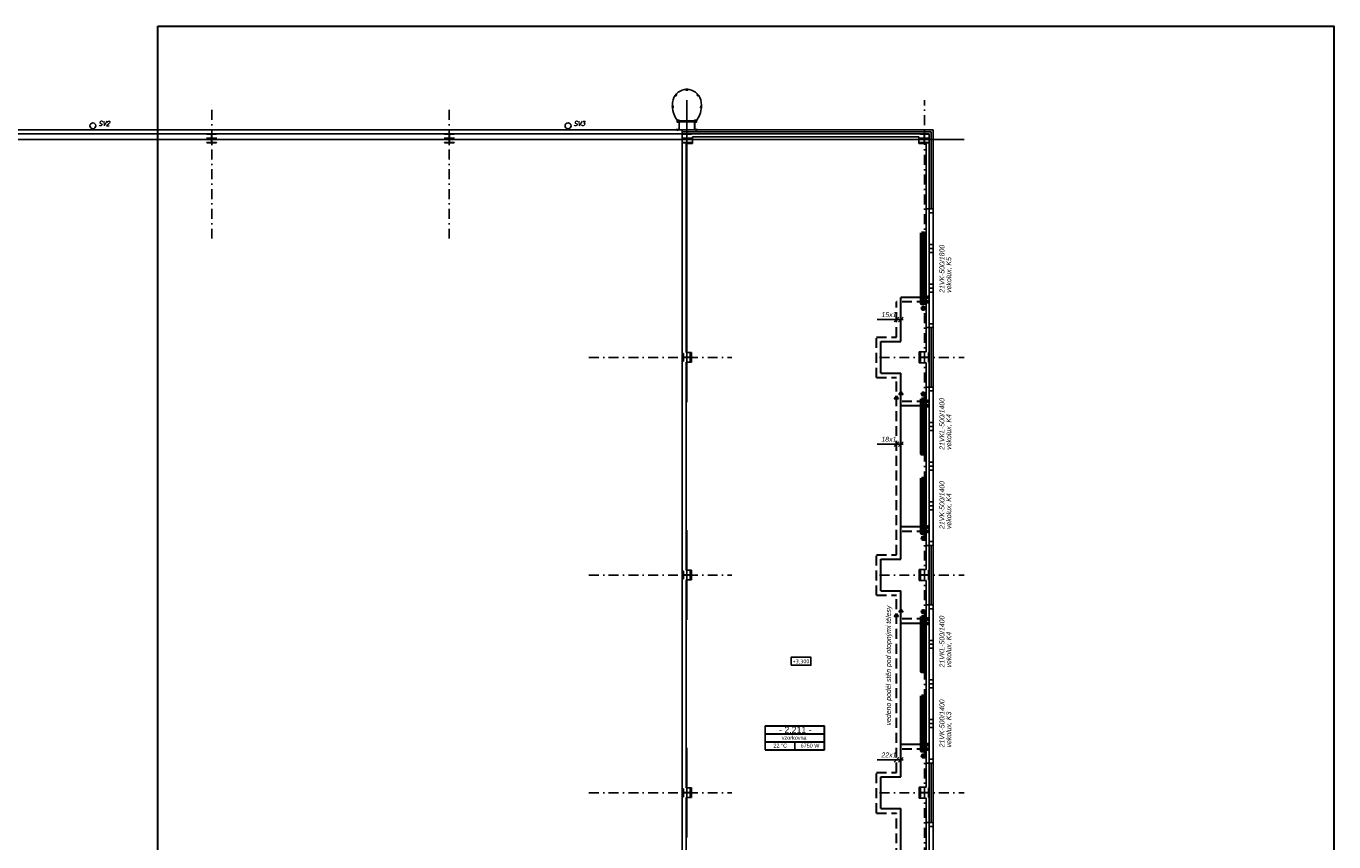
# Model space of a CAD drawing. Header units: millimetres. Extents: x 6435372 to 7248404, y 1559872 to 1886246.
# Tile 41 of 208: x 6639442 to 6672466, y 1725776 to 1746386. Entities that reach past the tile are written whole.
import ezdxf
from ezdxf.enums import TextEntityAlignment as Align

# ---------------------------------------------------------------- set-up
doc = ezdxf.new("R2010")
doc.units = ezdxf.units.MM
doc.linetypes.add('DASH', pattern=[75, 50, -25])
doc.linetypes.add('DASHDOT', pattern=[1, 0.5, -0.25, 0, -0.25])
for name, color, linetype in [('1__NP___M_STNOSTI__T', 7, 'Continuous'), ('matrice DPS', 122, 'Continuous'), ('UT-popis', 7, 'Continuous'), ('UT_popis', 7, 'Continuous'), ('UT_tělesa-popis', 7, 'Continuous')]:
    doc.layers.add(name, color=color, linetype=linetype)
for name, color, linetype, lineweight in [('UT_potrubí', 10, 'Continuous', 30), ('UT_potrubí-vzrorkovna', 161, 'Continuous', 30), ('UT_telesa', 181, 'Continuous', 50)]:
    doc.layers.add(name, color=color, linetype=linetype, lineweight=lineweight)
doc.styles.add('ARIAL', font='arial.ttf')
doc.styles.add('INDRA', font='ariali.ttf')
doc.styles.add('ISO', font='isocp.shx')
doc.styles.add('KURZIVA', font='italic__.ttf')
doc.linetypes.add('IZOLACE_POLYSTYREN_PENOVY', pattern='A,0.001,[228,CADKON.SHX,S=0.1,R=0,X=0,Y=0],-2', length=2.001)

# ---------------------------------------------------------------- blocks, each defined once
blk = doc.blocks.new('*U1001')
at = {"color": 0, "linetype": 'ByBlock', "lineweight": -2}
blk.add_lwpolyline([(-5, -2), (5, -2), (5, 2), (-5, 2), (-5, -2)], dxfattribs=at)
blk = doc.blocks.new('CK_S_EXT_HEAHEA200')
for p, q in [((-100, 95), (100, 95)), ((-100, 95), (-100, 85)), ((-100, 85), (-21.25, 85)), ((-3.25, -67), (-3.25, 67)), ((3.25, -67), (3.25, 67)), ((100, 85), (21.25, 85)), ((100, 95), (100, 85)), ((-100, -95), (-100, -85)), ((-100, -85), (-21.25, -85)), ((-100, -95), (100, -95)), ((100, -85), (21.25, -85)), ((100, -95), (100, -85))]:
    blk.add_line(p, q)
for centre, start, end in [((-21.25, 67), 0, 90), ((21.25, 67), 90, 180), ((-21.25, -67), 270, 0), ((21.25, -67), 180, 270)]:
    blk.add_arc(centre, 18, start, end)
blk = doc.blocks.new('CK_S_EXT_HEAHEA240')
for p, q in [((-120, 115), (120, 115)), ((-120, 115), (-120, 103)), ((-120, 103), (-24.75, 103)), ((-3.75, -82), (-3.75, 82)), ((3.75, -82), (3.75, 82)), ((120, 103), (24.75, 103)), ((120, 115), (120, 103)), ((-120, -115), (-120, -103)), ((-120, -103), (-24.75, -103)), ((-120, -115), (120, -115)), ((120, -103), (24.75, -103)), ((120, -115), (120, -103))]:
    blk.add_line(p, q)
for centre, start, end in [((-24.75, 82), 0, 90), ((24.75, 82), 90, 180), ((-24.75, -82), 270, 0), ((24.75, -82), 180, 270)]:
    blk.add_arc(centre, 21, start, end)

msp = doc.modelspace()

# ---------------------------------------------------------------- linework, layer by layer
at = {"layer": '1__NP___M_STNOSTI__T', "color": 7}
for p, q in [((6658106.7, 1728503.9), (6658106.7, 1728703.9)), ((6658106.7, 1728303.9), (6658106.7, 1728503.9)), ((6658106.7, 1728103.9), (6658106.7, 1728303.9)), ((6658856.7, 1728103.9), (6658856.7, 1728303.9))]:
    msp.add_line(p, q, dxfattribs=at)
at = {"layer": 'matrice DPS', "linetype": 'DASHDOT', "ltscale": 500}
for p, q in [((6644127, 1741018), (6644127, 1744518)), ((6650127, 1741018), (6650127, 1744518)), ((6662127, 1708877), (6662127, 1744518)), ((6653652.2, 1738018), (6657260.3, 1738018)), ((6660993.7, 1738018), (6663127, 1738018)), ((6653652.2, 1732518), (6657260.3, 1732518)), ((6660993.7, 1732518), (6663127, 1732518)), ((6653652.2, 1727018), (6657260.3, 1727018)), ((6660993.7, 1727018), (6663127, 1727018))]:
    msp.add_line(p, q, dxfattribs=at)
at = {"layer": 'matrice DPS', "ltscale": 500}
for p, q in [((6656127, 1736884.7), (6656127, 1744518)), ((6662347, 1743768), (6619907, 1743768)), ((6644127, 1743713), (6644127, 1743428)), ((6650127, 1743713), (6650127, 1743428)), ((6656007, 1743668), (6656007, 1743768)), ((6656007, 1743768), (6662347, 1743768)), ((6656007, 1743668), (6656007, 1743768)), ((6656127, 1743713), (6656127, 1743428)), ((6662127, 1743713), (6662127, 1743428)), ((6662347, 1741768), (6662347, 1743768)), ((6662347, 1743768), (6662347, 1741768)), ((6608613.3, 1743518), (6663127, 1743518)), ((6662247, 1743668), (6620007, 1743668)), ((6644257, 1743553), (6643997, 1743553)), ((6650257, 1743553), (6649997, 1743553)), ((6656257, 1743553), (6655997, 1743553)), ((6656007, 1743668), (6656107, 1743668)), ((6656007, 1721598), (6656007, 1743668)), ((6656007, 1743668), (6662247, 1743668)), ((6656247, 1743668), (6656007, 1743668)), ((6656007, 1743668), (6656007, 1743656)), ((6656007, 1743656), (6656102.3, 1743656)), ((6656007, 1743438), (6656007, 1743450)), ((6656007, 1743450), (6656102.3, 1743450)), ((6656247, 1743438), (6656007, 1743438)), ((6656107, 1743418), (6656267, 1743418)), ((6656107, 1738138), (6656107, 1743418)), ((6656123.3, 1743635), (6656123.3, 1743471)), ((6656130.8, 1743635), (6656130.8, 1743471)), ((6656247, 1743656), (6656151.8, 1743656)), ((6656247, 1743450), (6656151.8, 1743450)), ((6656247, 1743668), (6656247, 1743656)), ((6656247, 1743438), (6656247, 1743450)), ((6656267, 1743418), (6656267, 1743593)), ((6656267, 1743593), (6661987, 1743593)), ((6661987, 1743418), (6661987, 1743593)), ((6662172, 1743418), (6661987, 1743418)), ((6662257, 1743553), (6661997, 1743553)), ((6662247, 1743668), (6662007, 1743668)), ((6662007, 1743668), (6662007, 1743656)), ((6662007, 1743656), (6662102.3, 1743656)), ((6662007, 1743438), (6662007, 1743450)), ((6662007, 1743450), (6662102.3, 1743450)), ((6662247, 1743438), (6662007, 1743438)), ((6662123.3, 1743635), (6662123.3, 1743471)), ((6662130.8, 1743635), (6662130.8, 1743471)), ((6662247, 1743656), (6662151.8, 1743656)), ((6662247, 1743450), (6662151.8, 1743450)), ((6662172, 1743418), (6662172, 1741768)), ((6662247, 1741768), (6662247, 1743668)), ((6662247, 1743668), (6662247, 1741768)), ((6662247, 1743668), (6662247, 1743656)), ((6662247, 1743438), (6662247, 1743450)), ((6662172, 1741768), (6662247, 1741768)), ((6662172, 1741768), (6662172, 1738768.1)), ((6662247, 1738768), (6662247, 1741768)), ((6662347, 1741768), (6662247, 1741768)), ((6662247, 1741668), (6662247, 1741768)), ((6662347, 1741768), (6662247, 1741768)), ((6662247, 1741768), (6662347, 1741768)), ((6662347, 1738768), (6662347, 1741768)), ((6662347, 1741668), (6662347, 1741768)), ((6662247, 1740868), (6662247, 1741668)), ((6662347, 1741668), (6662247, 1741668)), ((6662347, 1740868), (6662347, 1741668)), ((6662347, 1740868), (6662247, 1740868)), ((6662247, 1740868), (6662247, 1740768)), ((6662347, 1740768), (6662247, 1740768)), ((6662247, 1740768), (6662247, 1740668)), ((6662347, 1740868), (6662347, 1740768)), ((6662347, 1740768), (6662347, 1740668)), ((6662247, 1739868), (6662247, 1740668)), ((6662347, 1740668), (6662247, 1740668)), ((6662347, 1739868), (6662347, 1740668)), ((6662347, 1739868), (6662247, 1739868)), ((6662247, 1739868), (6662247, 1739768)), ((6662347, 1739768), (6662247, 1739768)), ((6662247, 1739768), (6662247, 1739668)), ((6662347, 1739868), (6662347, 1739768)), ((6662347, 1739768), (6662347, 1739668)), ((6662247, 1738868), (6662247, 1739668)), ((6662347, 1739668), (6662247, 1739668)), ((6662347, 1738868), (6662347, 1739668)), ((6662247, 1738768), (6662172, 1738768.1)), ((6662172, 1738768.1), (6662172, 1738158)), ((6662347, 1738868), (6662247, 1738868)), ((6662247, 1738868), (6662247, 1738768)), ((6662247, 1737268), (6662247, 1738768)), ((6662347, 1738768), (6662247, 1738768)), ((6662347, 1738768), (6662247, 1738768)), ((6662247, 1737268), (6662247, 1738768)), ((6662247, 1738768), (6662347, 1738768)), ((6662347, 1738868), (6662347, 1738768)), ((6662347, 1737268), (6662347, 1738768)), ((6656032, 1737918), (6656032, 1738118)), ((6656032, 1738118), (6656042, 1738118)), ((6656042, 1738118), (6656042, 1738039.3)), ((6656107, 1738138), (6656242, 1738138)), ((6656127, 1737908), (6656127, 1738128)), ((6656222, 1738118), (6656212, 1738118)), ((6656212, 1738118), (6656212, 1738039.3)), ((6656222, 1737918), (6656222, 1738118)), ((6656242, 1738138), (6656242, 1737898)), ((6662172, 1738158), (6661992, 1738158)), ((6661992, 1738158), (6661992, 1737878)), ((6662012, 1738138), (6662012, 1737898)), ((6662012, 1738138), (6662024, 1738138)), ((6662024, 1738138), (6662024, 1738042.8)), ((6662127, 1738168), (6662127, 1737868)), ((6662242, 1738138), (6662230, 1738138)), ((6662230, 1738138), (6662230, 1738042.8)), ((6662242, 1738138), (6662242, 1737898)), ((6656232, 1738018), (6656022, 1738018)), ((6656032, 1737918), (6656042, 1737918)), ((6656042, 1737918), (6656042, 1737996.8)), ((6656194, 1738021.3), (6656060, 1738021.3)), ((6656194, 1738014.8), (6656060, 1738014.8)), ((6656242, 1737898), (6656107, 1737898)), ((6656107, 1732638), (6656107, 1737898)), ((6656212, 1737918), (6656212, 1737996.8)), ((6656222, 1737918), (6656212, 1737918)), ((6661982, 1738018), (6662252, 1738018)), ((6661992, 1737878), (6662172, 1737878)), ((6662012, 1737898), (6662024, 1737898)), ((6662024, 1737898), (6662024, 1737993.3)), ((6662045, 1738021.8), (6662209, 1738021.8)), ((6662045, 1738014.3), (6662209, 1738014.3)), ((6662172, 1737878), (6662172, 1737268)), ((6662230, 1737898), (6662230, 1737993.3)), ((6662242, 1737898), (6662230, 1737898)), ((6662172, 1737268), (6662247, 1737268)), ((6662172, 1737268), (6662172, 1733268)), ((6662247, 1733268), (6662247, 1737268)), ((6662347, 1737268), (6662247, 1737268)), ((6662247, 1737168), (6662247, 1737268)), ((6662347, 1737268), (6662247, 1737268)), ((6662247, 1737268), (6662347, 1737268)), ((6662247, 1736368), (6662247, 1737168)), ((6662347, 1737168), (6662247, 1737168)), ((6662347, 1733268), (6662347, 1737268)), ((6662347, 1737168), (6662347, 1737268)), ((6662347, 1736368), (6662347, 1737168)), ((6662347, 1736368), (6662247, 1736368)), ((6662247, 1736368), (6662247, 1736268)), ((6662347, 1736268), (6662247, 1736268)), ((6662247, 1736268), (6662247, 1736168)), ((6662247, 1735368), (6662247, 1736168)), ((6662347, 1736168), (6662247, 1736168)), ((6662347, 1736368), (6662347, 1736268)), ((6662347, 1736268), (6662347, 1736168)), ((6662347, 1735368), (6662347, 1736168)), ((6662347, 1735368), (6662247, 1735368)), ((6662247, 1735368), (6662247, 1735268)), ((6662347, 1735268), (6662247, 1735268)), ((6662247, 1735268), (6662247, 1735168)), ((6662247, 1734368), (6662247, 1735168)), ((6662347, 1735168), (6662247, 1735168)), ((6662347, 1735368), (6662347, 1735268)), ((6662347, 1735268), (6662347, 1735168)), ((6662347, 1734368), (6662347, 1735168)), ((6662347, 1734368), (6662247, 1734368)), ((6662247, 1734368), (6662247, 1734268)), ((6662347, 1734268), (6662247, 1734268)), ((6662247, 1734268), (6662247, 1734168)), ((6662247, 1733368), (6662247, 1734168)), ((6662347, 1734168), (6662247, 1734168)), ((6662347, 1734368), (6662347, 1734268)), ((6662347, 1734268), (6662347, 1734168)), ((6662347, 1733368), (6662347, 1734168)), ((6656127, 1731384.7), (6656127, 1733651.3)), ((6662247, 1733268), (6662172, 1733268)), ((6662172, 1733268), (6662172, 1732658)), ((6662347, 1733368), (6662247, 1733368)), ((6662247, 1733368), (6662247, 1733268)), ((6662247, 1731768), (6662247, 1733268)), ((6662347, 1733268), (6662247, 1733268)), ((6662347, 1733268), (6662247, 1733268)), ((6662247, 1731768), (6662247, 1733268)), ((6662247, 1733268), (6662347, 1733268)), ((6662347, 1733368), (6662347, 1733268)), ((6662347, 1731768), (6662347, 1733268)), ((6656232, 1732518), (6656022, 1732518)), ((6656107, 1732638), (6656242, 1732638)), ((6656127, 1732408), (6656127, 1732628)), ((6656242, 1732638), (6656242, 1732398)), ((6661982, 1732518), (6662252, 1732518)), ((6662172, 1732658), (6661992, 1732658)), ((6661992, 1732658), (6661992, 1732378)), ((6662127, 1732668), (6662127, 1732368)), ((6656242, 1732398), (6656107, 1732398)), ((6656107, 1727138), (6656107, 1732398)), ((6661992, 1732378), (6662172, 1732378)), ((6662172, 1732378), (6662172, 1731768)), ((6662172, 1731768), (6662247, 1731768)), ((6662172, 1731768), (6662172, 1727768)), ((6662247, 1727768), (6662247, 1731768)), ((6662347, 1731768), (6662247, 1731768)), ((6662247, 1731668), (6662247, 1731768)), ((6662347, 1731768), (6662247, 1731768)), ((6662247, 1731768), (6662347, 1731768)), ((6662247, 1730868), (6662247, 1731668)), ((6662347, 1731668), (6662247, 1731668)), ((6662347, 1727768), (6662347, 1731768)), ((6662347, 1731668), (6662347, 1731768)), ((6662347, 1730868), (6662347, 1731668)), ((6662347, 1730868), (6662247, 1730868)), ((6662247, 1730868), (6662247, 1730768)), ((6662347, 1730868), (6662347, 1730768)), ((6662347, 1730768), (6662247, 1730768)), ((6662247, 1730768), (6662247, 1730668)), ((6662247, 1729868), (6662247, 1730668)), ((6662347, 1730668), (6662247, 1730668)), ((6662347, 1730768), (6662347, 1730668)), ((6662347, 1729868), (6662347, 1730668)), ((6662347, 1729868), (6662247, 1729868)), ((6662247, 1729868), (6662247, 1729768)), ((6662347, 1729868), (6662347, 1729768)), ((6662347, 1729768), (6662247, 1729768)), ((6662247, 1729768), (6662247, 1729668)), ((6662247, 1728868), (6662247, 1729668)), ((6662347, 1729668), (6662247, 1729668)), ((6662347, 1729768), (6662347, 1729668)), ((6662347, 1728868), (6662347, 1729668)), ((6662347, 1728868), (6662247, 1728868)), ((6662247, 1728868), (6662247, 1728768)), ((6662347, 1728868), (6662347, 1728768)), ((6662347, 1728768), (6662247, 1728768)), ((6662247, 1728768), (6662247, 1728668)), ((6662247, 1727868), (6662247, 1728668)), ((6662347, 1728668), (6662247, 1728668)), ((6662347, 1728768), (6662347, 1728668)), ((6662347, 1727868), (6662347, 1728668)), ((6656127, 1725884.7), (6656127, 1728151.3)), ((6662347, 1727868), (6662247, 1727868)), ((6662247, 1727868), (6662247, 1727768)), ((6662347, 1727868), (6662347, 1727768)), ((6662247, 1727768), (6662172, 1727768)), ((6662172, 1727768), (6662172, 1727158)), ((6662247, 1726268), (6662247, 1727768)), ((6662347, 1727768), (6662247, 1727768)), ((6662347, 1727768), (6662247, 1727768)), ((6662247, 1726268), (6662247, 1727768)), ((6662247, 1727768), (6662347, 1727768)), ((6662347, 1726268), (6662347, 1727768)), ((6656252, 1727018), (6656022, 1727018)), ((6656107, 1727138), (6656242, 1727138)), ((6656242, 1726898), (6656107, 1726898)), ((6656107, 1721618), (6656107, 1726898)), ((6656127, 1726888), (6656127, 1727148)), ((6656242, 1727138), (6656242, 1726898)), ((6661982, 1727018), (6662252, 1727018)), ((6662172, 1727158), (6661992, 1727158)), ((6661992, 1727158), (6661992, 1726878)), ((6661992, 1726878), (6662172, 1726878)), ((6662127, 1727168), (6662127, 1726888)), ((6662172, 1726878), (6662172, 1726268)), ((6662172, 1726268), (6662247, 1726268)), ((6662172, 1726268), (6662172, 1723268)), ((6662247, 1723268), (6662247, 1726268)), ((6662347, 1726268), (6662247, 1726268)), ((6662247, 1726168), (6662247, 1726268)), ((6662347, 1726268), (6662247, 1726268)), ((6662247, 1726268), (6662347, 1726268)), ((6662347, 1723268), (6662347, 1726268)), ((6662347, 1726168), (6662347, 1726268)), ((6662247, 1725368), (6662247, 1726168)), ((6662347, 1726168), (6662247, 1726168)), ((6662347, 1725368), (6662347, 1726168))]:
    msp.add_line(p, q, dxfattribs=at)
at = {"layer": 'matrice DPS', "linetype": 'IZOLACE_POLYSTYREN_PENOVY', "ltscale": 500}
for p, q in [((6656007, 1743718), (6662297, 1743718)), ((6662297, 1743718), (6662297, 1741768)), ((6662297, 1737268), (6662297, 1738768))]:
    msp.add_line(p, q, dxfattribs=at)
at = {"layer": 'matrice DPS', "ltscale": 500}
for points in [[(6656152.7, 1744769.7), (6656104, 1744769.7), (6656104, 1744789.7), (6656152.7, 1744789.7)], [(6655780, 1744371.7), (6655782.8, 1744323), (6655762.9, 1744321.9), (6655760.1, 1744370.5)], [(6655873.6, 1744656.9), (6655842.3, 1744619.5), (6655827, 1744632.4), (6655858.3, 1744669.7)], [(6656383.1, 1744656.9), (6656414.4, 1744619.5), (6656429.7, 1744632.4), (6656398.4, 1744669.7)], [(6656476.6, 1744371.7), (6656473.8, 1744323), (6656493.8, 1744321.9), (6656496.6, 1744370.5)], [(6655929.3, 1743963.5), (6655929.3, 1744013.5), (6655879.3, 1744013.5), (6655879.3, 1743963.5)], [(6656324.8, 1743965.2), (6655929.3, 1743965.2), (6655929.3, 1743997.2), (6656324.8, 1743997.2)], [(6656374.8, 1743963.5), (6656374.8, 1744013.5), (6656324.8, 1744013.5), (6656324.8, 1743963.5)]]:
    msp.add_lwpolyline(points, close=True, dxfattribs=at)
for points in [[(6655856.7, 1743768), (6655935.3, 1743768), (6655935.3, 1744009)], [(6655856.7, 1743774), (6655929.3, 1743774), (6655929.3, 1744009)], [(6655856.7, 1743774), (6655856.7, 1743768)], [(6655879.3, 1744013.5), (6655929.3, 1743963.5)], [(6655879.3, 1743963.5), (6655929.3, 1744013.5)], [(6656374.8, 1743981.2), (6655879.3, 1743981.2)], [(6655890.8, 1743792.8), (6655890.8, 1743743.7)], [(6655935.3, 1744009), (6655929.3, 1744009)], [(6656397.4, 1743768), (6656318.8, 1743768), (6656318.8, 1744009)], [(6656318.8, 1744009), (6656324.8, 1744009)], [(6656324.8, 1744013.5), (6656374.8, 1743963.5)], [(6656324.8, 1743963.5), (6656374.8, 1744013.5)], [(6656397.4, 1743774), (6656324.8, 1743774), (6656324.8, 1744009)], [(6656363.2, 1743792.8), (6656363.2, 1743743.7)], [(6656397.4, 1743768), (6656397.4, 1743774)]]:
    msp.add_lwpolyline(points, dxfattribs=at)
at = {"layer": 'matrice DPS', "linetype": 'IZOLACE_POLYSTYREN_PENOVY', "ltscale": 500}
for points in [[(6662297, 1731768), (6662297, 1733268)], [(6662297, 1726268), (6662297, 1727768)]]:
    msp.add_lwpolyline(points, dxfattribs=at)
at = {"layer": 'matrice DPS', "ltscale": 500}
for centre, radius in [((6641126.4, 1743868), 75), ((6653126.4, 1743868), 75), ((6655904.3, 1743988.5), 25), ((6656349.8, 1743988.5), 25)]:
    msp.add_circle(centre, radius, dxfattribs=at)
for centre, radius, start, end in [((6656128.3, 1744426.1), 363.6, 15.71003, 164.28997), ((6656379.3, 1744377.8), 618.7, 166.27366, 216.06947), ((6655877.3, 1744377.8), 618.7, 323.93053, 13.72634), ((6656102.3, 1743635), 21, 0, 90), ((6656102.3, 1743471), 21, 270, 0), ((6656151.8, 1743635), 21, 90, 180), ((6656151.8, 1743471), 21, 180, 270), ((6662102.3, 1743635), 21, 0, 90), ((6662102.3, 1743471), 21, 270, 0), ((6662151.8, 1743635), 21, 90, 180), ((6662151.8, 1743471), 21, 180, 270), ((6656060, 1738039.3), 18, 180, 270), ((6656060, 1737996.8), 18, 90, 180), ((6656194, 1738039.3), 18, 270, 0), ((6656194, 1737996.8), 18, 0, 90), ((6662045, 1738042.8), 21, 180, 270), ((6662045, 1737993.3), 21, 90, 180), ((6662209, 1738042.8), 21, 270, 0), ((6662209, 1737993.3), 21, 0, 90)]:
    msp.add_arc(centre, radius, start, end, dxfattribs=at)
at = {"layer": 'UT-popis', "ltscale": 400}
for p, q in [((6661591.7, 1738975.6), (6660933.2, 1738975.6)), ((6661360.2, 1738916.4), (6661478.6, 1739034.8)), ((6661472.7, 1738916.4), (6661591.1, 1739034.8)), ((6661476.6, 1737081.2), (6661531.9, 1737154.6)), ((6661587.3, 1737081.2), (6661531.9, 1737154.6)), ((6661364.1, 1736968.7), (6661419.4, 1737042.1)), ((6661364.1, 1736968.7), (6661419.4, 1736968.7)), ((6661474.8, 1736968.7), (6661419.4, 1737042.1)), ((6661474.8, 1736968.7), (6661419.4, 1736968.7)), ((6661476.6, 1737081.2), (6661531.9, 1737081.2)), ((6661587.3, 1737081.2), (6661531.9, 1737081.2)), ((6661591.7, 1735826.9), (6660933.2, 1735826.9)), ((6661360.2, 1735767.7), (6661478.6, 1735886.1)), ((6661472.7, 1735767.7), (6661591.1, 1735886.1)), ((6661364.1, 1731471.5), (6661419.4, 1731544.8)), ((6661474.8, 1731471.5), (6661419.4, 1731544.8)), ((6661476.6, 1731584), (6661531.9, 1731657.3)), ((6661476.6, 1731584), (6661531.9, 1731584)), ((6661587.3, 1731584), (6661531.9, 1731657.3)), ((6661587.3, 1731584), (6661531.9, 1731584)), ((6661364.1, 1731471.5), (6661419.4, 1731471.5)), ((6661474.8, 1731471.5), (6661419.4, 1731471.5)), ((6661591.7, 1727850.8), (6660933.2, 1727850.8)), ((6661360.2, 1727791.6), (6661478.6, 1727910)), ((6661472.7, 1727791.6), (6661591.1, 1727910))]:
    msp.add_line(p, q, dxfattribs=at)
at = {"layer": 'UT_potrubí', "ltscale": 400}
msp.add_lwpolyline([(6642766.4, 1746386), (6672466.4, 1746386), (6672466.4, 1704386), (6642766.4, 1704386)], close=True, dxfattribs=at)
at = {"layer": 'UT_potrubí-vzrorkovna', "linetype": 'DASH', "ltscale": 5}
for p, q in [((6661419.4, 1738531), (6661419.4, 1739420.3)), ((6662186.3, 1739420.3), (6661419.4, 1739420.3)), ((6660917.6, 1738531), (6661419.4, 1738531)), ((6660917.6, 1737505.1), (6660917.6, 1738531)), ((6660917.6, 1737505.1), (6661419.4, 1737505.1)), ((6661419.4, 1733031), (6661419.4, 1737505.1)), ((6662186.3, 1736904.9), (6661419.4, 1736904.9)), ((6662186.3, 1733620.3), (6661419.4, 1733620.3)), ((6660917.6, 1733031), (6661419.4, 1733031)), ((6660917.6, 1732005.1), (6660917.6, 1733031)), ((6660917.6, 1732005.1), (6661419.4, 1732005.1)), ((6661419.4, 1727531), (6661419.4, 1732005.1)), ((6662186.3, 1731407.6), (6661419.4, 1731407.6)), ((6662186.3, 1728120.3), (6661419.4, 1728120.3)), ((6660917.6, 1727531), (6661419.4, 1727531)), ((6660917.6, 1726505.1), (6660917.6, 1727531)), ((6660917.6, 1726505.1), (6661419.4, 1726505.1)), ((6661419.4, 1721989.3), (6661419.4, 1726505.1))]:
    msp.add_line(p, q, dxfattribs=at)
at = {"layer": 'UT_potrubí-vzrorkovna'}
for p, q in [((6661531.9, 1738418.5), (6661531.9, 1739532.8)), ((6662186.3, 1739532.8), (6661531.9, 1739532.8)), ((6661030.1, 1738418.5), (6661531.9, 1738418.5)), ((6661030.1, 1737617.6), (6661030.1, 1738418.5)), ((6661030.1, 1737617.6), (6661531.9, 1737617.6)), ((6661531.9, 1732918.5), (6661531.9, 1737617.6)), ((6662186.3, 1736792.4), (6661531.9, 1736792.4)), ((6662186.3, 1733732.8), (6661531.9, 1733732.8)), ((6661030.1, 1732918.5), (6661531.9, 1732918.5)), ((6661030.1, 1732117.6), (6661030.1, 1732918.5)), ((6661030.1, 1732117.6), (6661531.9, 1732117.6)), ((6661531.9, 1727418.5), (6661531.9, 1732117.6)), ((6662186.3, 1731295.1), (6661531.9, 1731295.1)), ((6662186.3, 1728232.8), (6661531.9, 1728232.8)), ((6661030.1, 1727418.5), (6661531.9, 1727418.5)), ((6661030.1, 1726617.6), (6661030.1, 1727418.5)), ((6661030.1, 1726617.6), (6661531.9, 1726617.6)), ((6661531.9, 1722101.8), (6661531.9, 1726617.6))]:
    msp.add_line(p, q, dxfattribs=at)
at = {"layer": 'UT_potrubí-vzrorkovna', "color": 7}
for p, q in [((6658106.7, 1728703.9), (6659606.7, 1728703.9)), ((6659606.7, 1728503.9), (6659606.7, 1728703.9)), ((6658106.7, 1728503.9), (6659606.7, 1728503.9)), ((6658106.7, 1728503.9), (6659606.7, 1728503.9)), ((6658106.7, 1728303.9), (6659606.7, 1728303.9)), ((6658106.7, 1728303.9), (6659606.7, 1728303.9)), ((6659606.7, 1728303.9), (6659606.7, 1728503.9)), ((6659606.7, 1728103.9), (6659606.7, 1728303.9)), ((6658106.7, 1728103.9), (6659606.7, 1728103.9))]:
    msp.add_line(p, q, dxfattribs=at)
at = {"layer": 'UT_potrubí-vzrorkovna', "linetype": 'DASH', "ltscale": 5}
for centre in [(6662213.8, 1739532.8), (6662213.8, 1739420.3), (6662213.8, 1736904.9), (6662213.8, 1736792.4), (6662213.8, 1733732.8), (6662213.8, 1733620.3), (6662213.8, 1731407.6), (6662213.8, 1731295.1), (6662213.8, 1728232.8), (6662213.8, 1728120.3)]:
    msp.add_circle(centre, 27.5, dxfattribs=at)
at = {"layer": 'UT_telesa', "ltscale": 400}
for points in [[(6662056, 1741168), (6662122, 1741168), (6662122, 1739368), (6662056, 1739368)], [(6662056, 1736968), (6662122, 1736968), (6662122, 1735568), (6662056, 1735568)], [(6662056, 1734968), (6662122, 1734968), (6662122, 1733568), (6662056, 1733568)], [(6662056, 1731468), (6662122, 1731468), (6662122, 1730068), (6662056, 1730068)], [(6662056, 1729468), (6662122, 1729468), (6662122, 1728068), (6662056, 1728068)]]:
    msp.add_lwpolyline(points, close=True, dxfattribs=at)
for centre in [(6662097.3, 1739254.1), (6662097.3, 1737090.6), (6662097.3, 1733447.8), (6662097.3, 1731590.6), (6662097.3, 1727947.8)]:
    msp.add_circle(centre, 31.3, dxfattribs=at)

# ---------------------------------------------------------------- block references
at = {"layer": 'matrice DPS', "ltscale": 500}
for name, p, rotation in [('CK_S_EXT_HEAHEA240', (6644127, 1743553), 180), ('CK_S_EXT_HEAHEA240', (6650127, 1743553), 180), ('CK_S_EXT_HEAHEA200', (6656127, 1732518), 90), ('CK_S_EXT_HEAHEA240', (6662127, 1732518), 270), ('CK_S_EXT_HEAHEA200', (6656127, 1727018), 90), ('CK_S_EXT_HEAHEA240', (6662127, 1727018), 270)]:
    msp.add_blockref(name, p, dxfattribs=dict(at, rotation=rotation))
ref = msp.add_blockref('*U1001', (6659009.1, 1730339.1), dxfattribs=dict(at, xscale=50, yscale=50, zscale=50))
ref.add_attrib('Výška', '+3,300', dxfattribs={"layer": '0', "color": 0, "linetype": 'ByBlock', "lineweight": -2, "height": 100, "style": 'ISO'}).set_placement((6659009.1, 1730339.1), align=Align.MIDDLE_CENTER)

# ---------------------------------------------------------------- texts
at = {"layer": '1__NP___M_STNOSTI__T', "color": 7, "style": 'ARIAL'}
msp.add_text('22 °C', height=98.58, dxfattribs=at).set_placement((6658312.7, 1728158.9))
at = {"layer": 'matrice DPS', "ltscale": 500, "style": 'KURZIVA'}
for s, p in [('SV2', (6641266.2, 1743866.4)), ('SV3', (6653266.2, 1743866.4))]:
    msp.add_text(s, height=115, dxfattribs=at).set_placement(p)
at = {"layer": 'UT_popis', "linetype": 'Continuous', "style": 'INDRA', "width": 0.8}
for s, p in [('15x1', (6661040.4, 1739035.1)), ('18x1', (6661040.4, 1735886.4)), ('22x1', (6661040.4, 1727910.3))]:
    msp.add_text(s, height=125, dxfattribs=at).set_placement(p)
msp.add_text('vedeno podél stěn pod otopnými tělesy', height=125, rotation=90, dxfattribs=at).set_placement((6661280.6, 1728719.3))
at = {"layer": 'UT_potrubí-vzrorkovna', "color": 7, "style": 'ARIAL'}
for s, height, p in [('- 2.211 -', 157.73, (6658456.4, 1728527.4)), ('vzorkovna', 98.58, (6658523.1, 1728356.2)), ('6750 W', 98.58, (6659000.2, 1728158.9))]:
    msp.add_text(s, height=height, dxfattribs=at).set_placement(p)
at = {"layer": 'UT_tělesa-popis', "ltscale": 400, "style": 'INDRA', "width": 0.8}
for s, p in [('21VK-500/1800', (6662632.4, 1739648.5)), ('vekolux, K5', (6662803.8, 1739648.5)), ('21VKL-500/1400', (6662632.4, 1735681.9)), ('vekolux, K4', (6662803.8, 1735681.9)), ('21VK-500/1400', (6662632.4, 1733681.9)), ('vekolux, K4', (6662803.8, 1733681.9)), ('21VKL-500/1400', (6662632.4, 1730181.9)), ('vekolux, K4', (6662803.8, 1730181.9)), ('21VK-500/1400', (6662632.4, 1728163)), ('vekolux, K3', (6662803.8, 1728163))]:
    msp.add_text(s, height=125, rotation=90, dxfattribs=at).set_placement(p)

doc.saveas('drawing.dxf')
